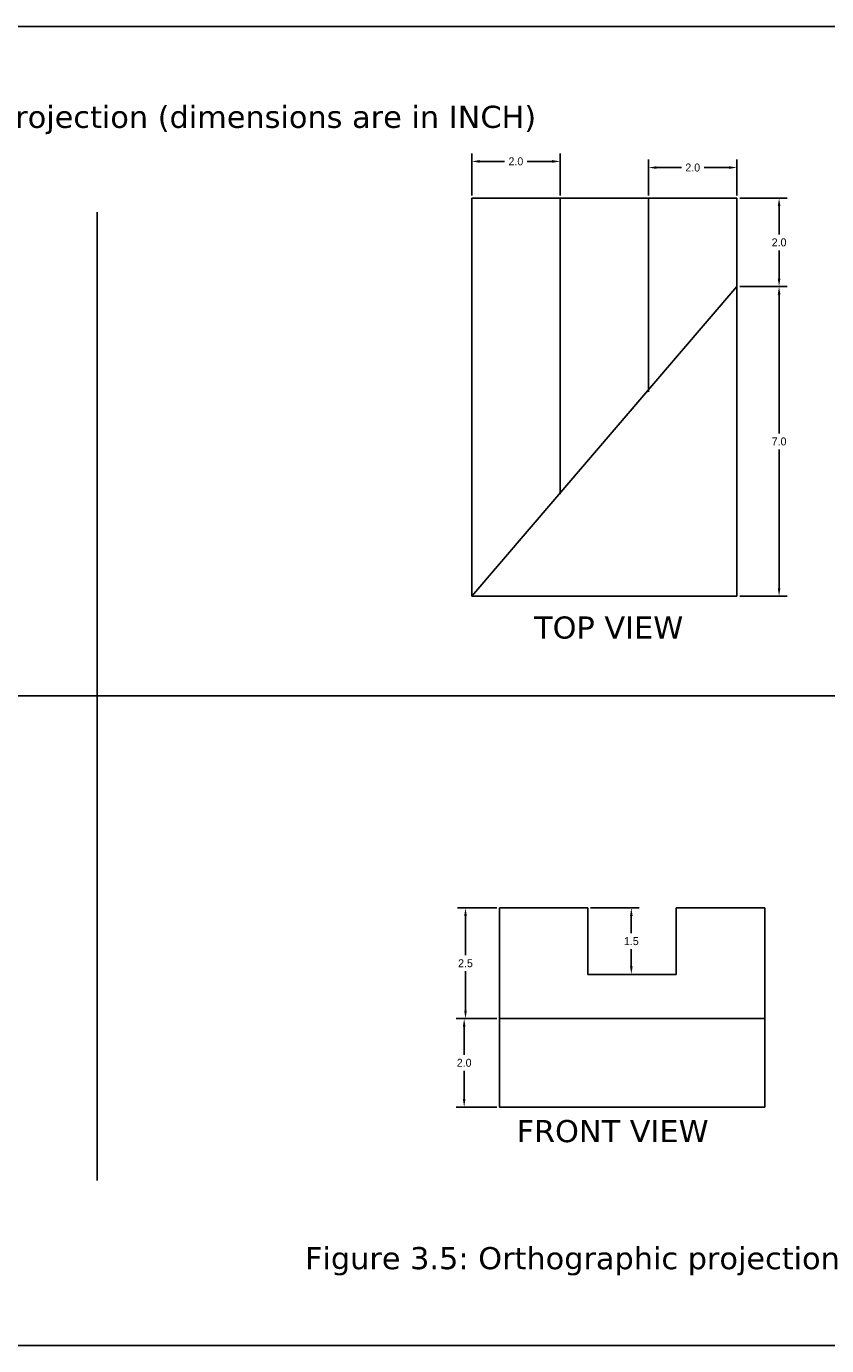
# Model space of a CAD drawing. Header units: millimetres. Extents: x 110 to 309, y -2 to 66.
# Tile 6 of 14: x 199 to 217, y -2 to 28. Entities that reach past the tile are written whole.
import ezdxf

# ---------------------------------------------------------------- set-up
doc = ezdxf.new("R2010")
doc.units = ezdxf.units.MM
doc.header["$MEASUREMENT"] = 0
doc.dimstyles.get("Standard").update_dxf_attribs({"dimtxt": 0.18, "dimasz": 0.18, "dimexe": 0.18, "dimexo": 0.0625, "dimgap": 0.09, "dimtad": 0, "dimtih": 1, "dimtoh": 1, "dimdec": 1, "dimzin": 0, "dimdsep": 46, "dimtxsty": 'Standard', "dimcen": 0.09, "dimadec": 0, "dimazin": 0, "dimtfac": 1, "dimtdec": 1, "dimtofl": 0, "dimtmove": 0, "dimatfit": 3, "dimfxl": 1, "dimtolj": 1, "dimtzin": 0, "dimarcsym": 0})

# ---------------------------------------------------------------- blocks, each defined once
blk = doc.blocks.new('*D9')
at = {"color": 0, "lineweight": -2}
for p, q in [((212.953, 23.867), (212.953, 24.676)), ((213.133, 24.496), (213.698, 24.496)), ((214.773, 24.496), (214.208, 24.496)), ((214.953, 23.867), (214.953, 24.676))]:
    blk.add_line(p, q, dxfattribs=at)
at = {"color": 0, "lineweight": 25}
for points in [[(213.133, 24.526), (213.133, 24.466), (212.953, 24.496)], [(214.773, 24.526), (214.773, 24.466), (214.953, 24.496)]]:
    blk.add_solid(points, dxfattribs=at)
at = {"layer": 'Defpoints', "color": 0, "lineweight": 25}
for p in [(214.953, 24.496), (212.953, 23.804), (214.953, 23.804)]:
    blk.add_point(p, dxfattribs=at)
at = {"color": 0, "lineweight": 25, "insert": (213.953, 24.496), "char_height": 0.18, "attachment_point": 5}
blk.add_mtext('\\A1;2.0', dxfattribs=at)
blk = doc.blocks.new('*D10')
at = {"color": 0, "lineweight": -2}
for p, q in [((215.015, 23.804), (216.086, 23.804)), ((215.906, 23.624), (215.906, 22.984)), ((215.906, 21.984), (215.906, 22.624)), ((215.015, 21.804), (216.086, 21.804))]:
    blk.add_line(p, q, dxfattribs=at)
at = {"color": 0, "lineweight": 25}
for points in [[(215.876, 23.624), (215.936, 23.624), (215.906, 23.804)], [(215.876, 21.984), (215.936, 21.984), (215.906, 21.804)]]:
    blk.add_solid(points, dxfattribs=at)
at = {"layer": 'Defpoints', "color": 0, "lineweight": 25}
for p in [(214.953, 23.804), (214.953, 21.804), (215.906, 21.804)]:
    blk.add_point(p, dxfattribs=at)
at = {"color": 0, "lineweight": 25, "insert": (215.906, 22.804), "char_height": 0.18, "attachment_point": 5}
blk.add_mtext('\\A1;2.0', dxfattribs=at)
blk = doc.blocks.new('*D11')
at = {"color": 0, "lineweight": -2}
for p, q in [((215.015, 21.804), (216.086, 21.804)), ((215.906, 21.624), (215.906, 18.484)), ((215.906, 14.984), (215.906, 18.124)), ((215.015, 14.804), (216.086, 14.804))]:
    blk.add_line(p, q, dxfattribs=at)
at = {"color": 0, "lineweight": 25}
for points in [[(215.876, 21.624), (215.936, 21.624), (215.906, 21.804)], [(215.876, 14.984), (215.936, 14.984), (215.906, 14.804)]]:
    blk.add_solid(points, dxfattribs=at)
at = {"layer": 'Defpoints', "color": 0, "lineweight": 25}
for p in [(214.953, 21.804), (214.953, 14.804), (215.906, 14.804)]:
    blk.add_point(p, dxfattribs=at)
at = {"color": 0, "lineweight": 25, "insert": (215.906, 18.304), "char_height": 0.18, "attachment_point": 5}
blk.add_mtext('\\A1;7.0', dxfattribs=at)
blk = doc.blocks.new('*D12')
at = {"color": 0, "lineweight": -2}
for p, q in [((208.953, 23.867), (208.953, 24.815)), ((210.953, 23.867), (210.953, 24.815)), ((209.133, 24.635), (209.698, 24.635)), ((210.773, 24.635), (210.208, 24.635))]:
    blk.add_line(p, q, dxfattribs=at)
at = {"color": 0, "lineweight": 25}
for points in [[(209.133, 24.665), (209.133, 24.605), (208.953, 24.635)], [(210.773, 24.665), (210.773, 24.605), (210.953, 24.635)]]:
    blk.add_solid(points, dxfattribs=at)
at = {"layer": 'Defpoints', "color": 0, "lineweight": 25}
for p in [(210.953, 24.635), (208.953, 23.804), (210.953, 23.804)]:
    blk.add_point(p, dxfattribs=at)
at = {"color": 0, "lineweight": 25, "insert": (209.953, 24.635), "char_height": 0.18, "attachment_point": 5}
blk.add_mtext('\\A1;2.0', dxfattribs=at)
blk = doc.blocks.new('*D13')
at = {"color": 0, "lineweight": -2}
for p, q in [((209.519, 5.259), (208.603, 5.259)), ((208.783, 5.079), (208.783, 4.439)), ((208.783, 3.439), (208.783, 4.079)), ((209.519, 3.259), (208.603, 3.259))]:
    blk.add_line(p, q, dxfattribs=at)
at = {"color": 0, "lineweight": 25}
for points in [[(208.753, 5.079), (208.813, 5.079), (208.783, 5.259)], [(208.753, 3.439), (208.813, 3.439), (208.783, 3.259)]]:
    blk.add_solid(points, dxfattribs=at)
at = {"layer": 'Defpoints', "color": 0, "lineweight": 25}
for p in [(209.581, 5.259), (208.783, 3.259), (209.581, 3.259)]:
    blk.add_point(p, dxfattribs=at)
at = {"color": 0, "lineweight": 25, "insert": (208.783, 4.259), "char_height": 0.18, "attachment_point": 5}
blk.add_mtext('\\A1;2.0', dxfattribs=at)
blk = doc.blocks.new('*D14')
at = {"color": 0, "lineweight": -2}
for p, q in [((209.519, 7.759), (208.633, 7.759)), ((208.813, 7.579), (208.813, 6.689)), ((208.813, 5.439), (208.813, 6.329)), ((209.519, 5.259), (208.633, 5.259))]:
    blk.add_line(p, q, dxfattribs=at)
at = {"color": 0, "lineweight": 25}
for points in [[(208.783, 7.579), (208.843, 7.579), (208.813, 7.759)], [(208.783, 5.439), (208.843, 5.439), (208.813, 5.259)]]:
    blk.add_solid(points, dxfattribs=at)
at = {"layer": 'Defpoints', "color": 0, "lineweight": 25}
for p in [(209.581, 7.759), (208.813, 5.259), (209.581, 5.259)]:
    blk.add_point(p, dxfattribs=at)
at = {"color": 0, "lineweight": 25, "insert": (208.813, 6.509), "char_height": 0.18, "attachment_point": 5}
blk.add_mtext('\\A1;2.5', dxfattribs=at)
blk = doc.blocks.new('*D15')
at = {"color": 0, "lineweight": -2}
for p, q in [((211.644, 7.759), (212.744, 7.759)), ((212.564, 7.579), (212.564, 7.189)), ((212.564, 6.439), (212.564, 6.829)), ((211.644, 6.259), (212.744, 6.259))]:
    blk.add_line(p, q, dxfattribs=at)
at = {"color": 0, "lineweight": 25}
for points in [[(212.534, 7.579), (212.594, 7.579), (212.564, 7.759)], [(212.534, 6.439), (212.594, 6.439), (212.564, 6.259)]]:
    blk.add_solid(points, dxfattribs=at)
at = {"layer": 'Defpoints', "color": 0, "lineweight": 25}
for p in [(211.581, 7.759), (211.581, 6.259), (212.564, 6.259)]:
    blk.add_point(p, dxfattribs=at)
at = {"color": 0, "lineweight": 25, "insert": (212.564, 7.009), "char_height": 0.18, "attachment_point": 5}
blk.add_mtext('\\A1;1.5', dxfattribs=at)

msp = doc.modelspace()

# ---------------------------------------------------------------- linework, layer by layer
at = {"lineweight": 25}
for p, q in [((208.953, 21.804), (208.953, 23.804)), ((208.953, 23.804), (210.953, 23.804)), ((210.953, 23.804), (212.953, 23.804)), ((210.953, 23.804), (210.953, 17.114)), ((212.953, 23.804), (214.953, 23.804)), ((212.953, 23.804), (212.953, 19.423)), ((214.953, 23.804), (214.953, 21.804)), ((200.481, 23.49), (200.481, 1.597)), ((200.481, 23.49), (200.481, 12.554)), ((208.953, 14.804), (208.953, 21.804)), ((208.953, 14.804), (214.953, 21.804)), ((214.953, 21.804), (214.953, 14.804)), ((210.953, 14.804), (208.953, 14.804)), ((212.953, 14.804), (210.953, 14.804)), ((214.953, 14.804), (212.953, 14.804)), ((200.481, 12.554), (185.512, 12.554)), ((200.481, 12.554), (238.038, 12.554)), ((209.581, 5.259), (209.581, 7.759)), ((209.581, 7.759), (211.581, 7.759)), ((211.581, 7.759), (211.581, 6.259)), ((213.581, 6.259), (213.581, 7.759)), ((213.581, 7.759), (215.581, 7.759)), ((215.581, 7.759), (215.581, 5.259)), ((211.581, 6.259), (213.581, 6.259)), ((209.581, 3.259), (209.581, 5.259)), ((209.581, 5.259), (215.581, 5.259)), ((215.581, 5.259), (215.581, 3.259)), ((211.581, 3.259), (209.581, 3.259)), ((213.581, 3.259), (211.581, 3.259)), ((215.581, 3.259), (213.581, 3.259))]:
    msp.add_line(p, q, dxfattribs=at)
msp.add_lwpolyline([(241.632, -2.133), (181.602, -2.133), (181.602, 27.687), (241.632, 27.687)], close=True, dxfattribs=at)

# ---------------------------------------------------------------- texts
at = {"lineweight": 25, "char_height": 0.5}
for s, insert, width, attachment_point in [('{\\fVerdana|b0|i0|c0|p34;Example 3.5: Draw the given orthographic projection (dimensions are in INCH)}', (183.383, 25.893), 27.92113, 1), ('{\\fVerdana Pro|b0|i0|c0|p34;TOP VIEW}', (210.365, 14.349), 4.16009, 1), ('{\\fVerdana Pro|b0|i0|c0|p34;FRONT VIEW}', (209.968, 2.966), 8.05847, 1), ('{\\fVerdana Pro|b0|i0|c0|p34;Figure 3.5: Orthographic projection}', (205.184, -0.227), 12.2222, 4)]:
    msp.add_mtext(s, dxfattribs=dict(at, insert=insert, width=width, attachment_point=attachment_point))

# ---------------------------------------------------------------- dimensions: what is measured, and where the dimension line sits
at = {"lineweight": 25}
for p1, p2, distance, picture, middle in [((208.953, 23.804), (210.953, 23.804), 0.831, '*D12', (209.953, 24.635)), ((212.953, 23.804), (214.953, 23.804), 0.691, '*D9', (213.953, 24.496)), ((214.953, 23.804), (214.953, 21.804), 0.953, '*D10', (215.906, 22.804)), ((214.953, 21.804), (214.953, 14.804), 0.953, '*D11', (215.906, 18.304)), ((209.581, 7.759), (209.581, 5.259), -0.769, '*D14', (208.813, 6.509)), ((211.581, 7.759), (211.581, 6.259), 0.983, '*D15', (212.564, 7.009)), ((209.581, 5.259), (209.581, 3.259), -0.799, '*D13', (208.783, 4.259))]:
    dim = msp.add_aligned_dim(p1=p1, p2=p2, distance=distance, dimstyle='Standard', dxfattribs=at)
    dim.commit()
    dim.dimension.update_dxf_attribs({"geometry": picture, "text_midpoint": middle})

doc.saveas('drawing.dxf')
